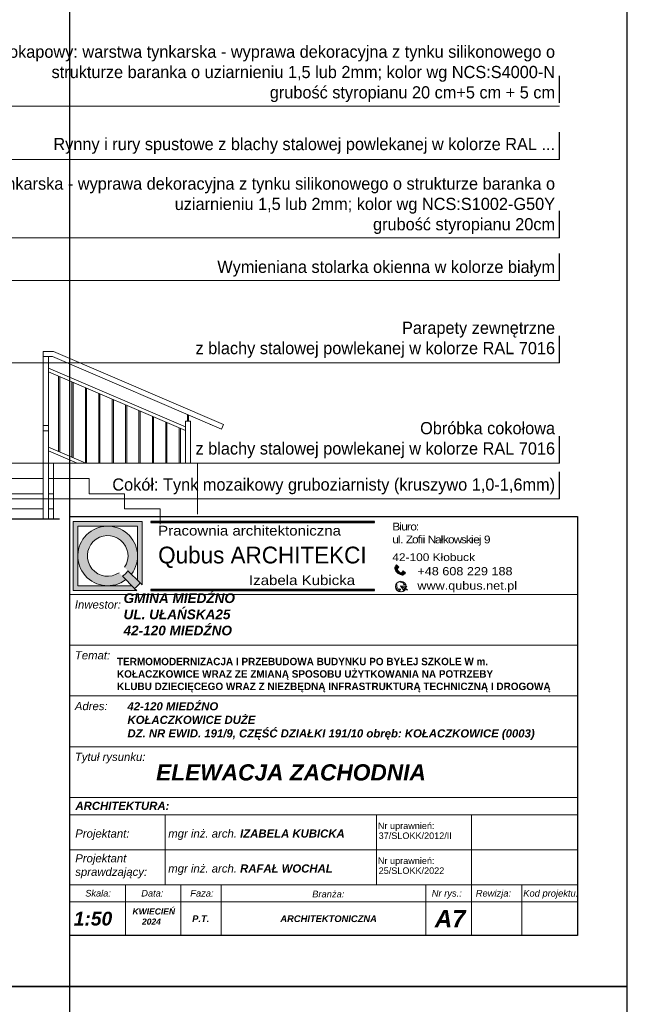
# Model space of a CAD drawing. Header units: millimetres. Extents: x -587 to 358276, y -26688 to 221215.
# Tile 47 of 256: x 5663 to 6262, y 7256 to 8225. Entities that reach past the tile are written whole.
import ezdxf
from ezdxf.enums import TextEntityAlignment as Align
from ezdxf.lldxf.tags import DXFTag

# ---------------------------------------------------------------- set-up
doc = ezdxf.new("R2010")
doc.units = ezdxf.units.MM
doc.header["$MEASUREMENT"] = 0
doc.linetypes.add('ArchiTECH.PC Solid Line Type', pattern=[0])
doc.layers.add('a3', color=3, linetype='Continuous', lineweight=30, plot=False)
for name, color, linetype, lineweight in [('A_l.widokowa', 250, 'Continuous', 18), ('l. przekrojowa', 1, 'Continuous', 30), ('l.przerywana', 104, 'ICAD_ISO03W100', 5), ('l.widokowa', 140, 'Continuous', 15), ('wymiarowanie', 176, 'Continuous', 9)]:
    doc.layers.add(name, color=color, linetype=linetype, lineweight=lineweight)
doc.styles.add('ArchiTECHStyle1', font='arial.ttf', dxfattribs={"height": 0.16})
doc.styles.add('Roman', font='SIMPLEX')
tags = doc.linetypes.add('ICAD_ISO03W100', pattern=[30, 12, -18]).pattern_tags.tags
tags[6:7] = [DXFTag(74, 4), DXFTag(75, 0), DXFTag(340, '0'), DXFTag(46, 1.0), DXFTag(50, 0.0), DXFTag(44, 0.0), DXFTag(45, 0.0)]
tags[4:5] = [DXFTag(74, 4), DXFTag(75, 0), DXFTag(340, '0'), DXFTag(46, 1.0), DXFTag(50, 0.0), DXFTag(44, 0.0), DXFTag(45, 0.0)]

msp = doc.modelspace()

# ---------------------------------------------------------------- hatches: boundary and pattern name
for points in [[(5792.51, 7731.43), (5792.51, 7730.4), (6012.82, 7730.4), (6012.82, 7731.43)], [(5792.51, 7664.4), (5792.51, 7663.37), (6012.82, 7663.37), (6012.82, 7664.4)]]:
    msp.add_hatch(color=256).paths.add_polyline_path(points)
at = {"layer": 'wymiarowanie'}
h = msp.add_hatch(color=7, dxfattribs=at)
h.paths.add_polyline_path([(5715.83, 7731.43), (5783.89, 7731.43), (5783.89, 7668.85), (5781.83, 7670.91), (5779.22, 7673.52), (5779.22, 7697.4), (5779.22, 7726.76), (5749.86, 7726.76), (5720.5, 7726.76), (5720.5, 7697.4), (5720.5, 7668.04), (5749.86, 7668.04), (5773.75, 7668.04), (5776.35, 7665.43), (5778.42, 7663.37), (5715.83, 7663.37)])
h.paths.add_polyline_path([(5720.5, 7697.4, -0.414214), (5749.86, 7726.76, -0.414214), (5779.22, 7697.4, -0.164764), (5773.18, 7679.56), (5769.84, 7682.9), (5766.48, 7686.25, 10.245542), (5761.01, 7680.78), (5764.36, 7677.43), (5767.7, 7674.09, -0.164764), (5749.86, 7668.04, -0.414214)])
h = msp.add_hatch(color=7, dxfattribs=at)
h.paths.add_polyline_path([(6036.56, 7682.07), (6035.53, 7683, -0.225702), (6035.26, 7684.55), (6032.81, 7686.76, 0.192399), (6033.35, 7683.1, 0.072563), (6035.31, 7680.69)])
h.paths.add_polyline_path([(6033.42, 7687.45), (6035.71, 7685.39), (6036.71, 7686.51), (6034.43, 7688.56)])
for color, points in [(1, [(5764.36, 7677.43, 0.078874), (5769.84, 7682.9), (5773.18, 7679.56), (5779.22, 7673.52), (5781.83, 7670.91, -0.046709), (5776.35, 7665.43), (5773.75, 7668.04), (5767.7, 7674.09)]), (7, [(6041.74, 7663.04, 0.011425), (6041.93, 7663.19), (6041.93, 7662.77)]), (7, [(6043.8, 7667.47), (6044.58, 7667.41), (6043.8, 7666.96, 0.012234), (6043.81, 7667.21, 0.012394)])]:
    msp.add_hatch(color=color, dxfattribs=at).paths.add_polyline_path(points)
h = msp.add_hatch(color=7, dxfattribs=at)
h.paths.add_polyline_path([(6036.56, 7682.07), (6037.58, 7681.14, 0.225702), (6039.16, 7681.04), (6041.61, 7678.83, -0.192399), (6037.91, 7678.99, -0.072563), (6035.31, 7680.69)])
h.paths.add_polyline_path([(6042.23, 7679.51), (6039.94, 7681.57), (6040.95, 7682.69), (6043.24, 7680.63)])
h = msp.add_hatch(color=7, dxfattribs=at)
h.paths.add_polyline_path([(6038.22, 7667.97), (6043.34, 7665.04, -0.017213), (6043.18, 7664.72), (6042.67, 7665.01, 0.008189), (6042.65, 7665.02, 0.53975), (6041.91, 7664.62), (6041.93, 7663.19, -0.011425), (6041.74, 7663.04)])
h.paths.add_polyline_path([(6038.22, 7667.97), (6043.8, 7667.47, -0.012394), (6043.81, 7667.21, -0.012234), (6043.8, 7666.96), (6042.97, 7666.48, 0.53975), (6043.01, 7665.64, 0.008189), (6043.03, 7665.64), (6043.48, 7665.38, -0.017324), (6043.34, 7665.04)])
h.paths.add_polyline_path([(6034.25, 7670.22, 0.420099), (6034.5, 7668.97, -0.536996), (6034.73, 7668.27, 0.201629), (6034.51, 7666.96, 0.107022), (6035.09, 7666.13, 0), (6035.09, 7666.13, -0.436557), (6035.09, 7665.7, 0.147081), (6034.58, 7665.27, 0.207035), (6034.52, 7664.63, -0.421728), (6034.31, 7664.13, -0.319958)])
h.paths.add_polyline_path([(6035.23, 7663.14, 0.496102), (6036.11, 7663.66, -0.192582), (6036.33, 7664.8, -0.36114), (6037.07, 7664.78, 0.367411), (6037.9, 7664.66, -1.020857), (6038.16, 7664.51, -0.11859), (6037.56, 7663.83, 0.324733), (6037.51, 7663.02, 0.305926), (6039.01, 7661.98, -0.195201)])
h.paths.add_polyline_path([(6037.02, 7672.24, -0.234986), (6041.63, 7671.47, 0.527816), (6040.99, 7670.62, 0.127269), (6040.19, 7670.95, -0.120709), (6038.36, 7671.61, 0.09778)])
h.paths.add_polyline_path([(6041.31, 7669.04, 0.337925), (6041.61, 7669.69, 0.273312), (6043.51, 7668.97, -0.023505), (6043.65, 7668.49, -0.126715)])
h.paths.add_polyline_path([(6043.34, 7665.04, 0.017324), (6043.48, 7665.38), (6045.15, 7664.42), (6044.98, 7664.1)])
h.paths.add_polyline_path([(6043.34, 7665.04), (6044.98, 7664.1), (6044.8, 7663.79), (6043.18, 7664.72, 0.017213)])

# ---------------------------------------------------------------- linework, layer by layer
at = {"color": 7}
for p, q in [((5781.83, 7670.91), (5783.89, 7668.85)), ((5776.35, 7665.43), (5778.42, 7663.37))]:
    msp.add_line(p, q, dxfattribs=at)
for points in [[(5792.51, 7731.43), (5792.51, 7730.4), (6012.82, 7730.4), (6012.82, 7731.43)], [(5792.51, 7664.4), (5792.51, 7663.37), (6012.82, 7663.37), (6012.82, 7664.4)]]:
    msp.add_lwpolyline(points, close=True)
at = {"layer": 'a3'}
for points in [[(3612.56, 8758.5), (3612.56, 7273.5), (5712.56, 7273.5), (5712.56, 8758.5), (3612.56, 8758.5)], [(4161.67, 8758.5), (4161.67, 7273.5), (6261.67, 7273.5), (6261.67, 8758.5), (4161.67, 8758.5)], [(3612.56, 7273.5), (3612.56, 5788.5), (5712.56, 5788.5), (5712.56, 7273.5), (3612.56, 7273.5)], [(4161.67, 7273.5), (4161.67, 5788.5), (6261.67, 5788.5), (6261.67, 7273.5), (4161.67, 7273.5)]]:
    msp.add_lwpolyline(points, dxfattribs=at)
at = {"layer": 'A_l.widokowa', "color": 7}
for p, q in [((5693.45, 7898.72), (5688.45, 7898.72)), ((5862.05, 7822.31), (5695.42, 7893.72)), ((5864.02, 7826.91), (5696.45, 7898.72)), ((5826.46, 7824.51), (5691.44, 7882.38)), ((5826.46, 7820.92), (5691.44, 7878.79)), ((5862.05, 7822.31), (5864.02, 7826.91)), ((5728.17, 7788.72), (5691.44, 7804.46)), ((5719.79, 7788.72), (5691.44, 7800.87)), ((5696.45, 7734.03), (5696.45, 7788.72))]:
    msp.add_line(p, q, dxfattribs=at)
at = {"layer": 'A_l.widokowa'}
for p, q in [((5701.45, 7800.17), (5701.45, 7874.5)), ((5702.65, 7799.66), (5702.65, 7873.98)), ((5714.65, 7794.51), (5714.65, 7868.84)), ((5715.85, 7794), (5715.85, 7868.32)), ((5727.85, 7788.86), (5727.85, 7863.18)), ((5729.05, 7788.34), (5729.05, 7862.67)), ((5741.05, 7788.72), (5741.05, 7857.52)), ((5742.25, 7788.72), (5742.25, 7857.01)), ((5754.25, 7788.72), (5754.25, 7851.87)), ((5755.45, 7788.72), (5755.45, 7851.35)), ((5767.45, 7788.72), (5767.45, 7846.21)), ((5768.65, 7788.72), (5768.65, 7845.7)), ((5780.65, 7788.72), (5780.65, 7840.55)), ((5781.85, 7788.72), (5781.85, 7840.04)), ((5793.85, 7788.72), (5793.85, 7834.9)), ((5795.05, 7788.72), (5795.05, 7834.38)), ((5807.05, 7788.72), (5807.05, 7829.24)), ((5808.25, 7788.72), (5808.25, 7828.72)), ((5820.25, 7788.71), (5820.25, 7823.58)), ((5821.45, 7788.71), (5821.45, 7823.07))]:
    msp.add_line(p, q, dxfattribs=at)
at = {"layer": 'A_l.widokowa', "color": 7}
for points in [[(5696.45, 7898.72), (5688.45, 7898.72)], [(5695.42, 7893.72), (5688.45, 7893.72)], [(5516.06, 7788.72), (5688.45, 7788.72)], [(5693.45, 7788.72), (5836.45, 7788.71)], [(5516.06, 7773.72), (5686.45, 7773.72)], [(5693.45, 7773.72), (5696.45, 7773.72)], [(5516.06, 7758.72), (5686.45, 7758.72)], [(5693.45, 7758.72), (5696.45, 7758.72)], [(5693.45, 7758.72), (5696.45, 7758.72)], [(5516.06, 7743.72), (5686.45, 7743.72)], [(5693.45, 7743.72), (5696.45, 7743.72)], [(5693.45, 7743.72), (5696.45, 7743.72)]]:
    msp.add_lwpolyline(points, dxfattribs=at)
at = {"layer": 'l. przekrojowa', "color": 7}
for p in [(3779.15, 7734.03), (5501.06, 7734.03)]:
    msp.add_line(p, (5702.33, 7734.03), dxfattribs=at)
at = {"layer": 'l.przerywana', "color": 7, "ltscale": 0.3}
for points in [[(5731.45, 7758.72), (5731.45, 7773.72), (5696.45, 7773.72)], [(5766.45, 7743.72), (5766.45, 7758.72), (5731.45, 7758.72)], [(5801.45, 7728.72), (5801.45, 7743.72), (5766.45, 7743.72)]]:
    msp.add_lwpolyline(points, dxfattribs=at)
at = {"layer": 'l.widokowa', "color": 7}
for p, q in [((5686.45, 7734.03), (5686.45, 7898.72)), ((5691.45, 7898.72), (5686.45, 7898.72)), ((5691.45, 7898.72), (5686.45, 7898.72)), ((5690.42, 7893.72), (5686.45, 7893.72)), ((5690.42, 7893.72), (5686.45, 7893.72)), ((5691.45, 7734.03), (5691.45, 7893.72)), ((5828.46, 7829.98), (5828.46, 7836.71)), ((5829.46, 7829.98), (5829.46, 7836.28)), ((5691.45, 7825.87), (5686.45, 7825.87)), ((5686.45, 7825.87), (5691.45, 7825.87)), ((5826.46, 7829.98), (5826.46, 7788.71)), ((5831.46, 7829.98), (5831.46, 7788.71)), ((5851.06, 7827.02), (5851.06, 7826.43)), ((5691.45, 7820.43), (5686.45, 7820.43)), ((5686.45, 7820.43), (5691.45, 7820.43))]:
    msp.add_line(p, q, dxfattribs=at)
at = {"layer": 'l.widokowa', "color": 7, "ltscale": 0.3}
for p, q in [((5696.45, 7773.72), (5691.45, 7773.72)), ((5691.45, 7773.72), (5696.45, 7773.72)), ((5696.45, 7758.72), (5691.45, 7758.72)), ((5691.45, 7758.72), (5696.45, 7758.72)), ((5696.45, 7743.72), (5691.45, 7743.72)), ((5691.45, 7743.72), (5696.45, 7743.72))]:
    msp.add_line(p, q, dxfattribs=at)
at = {"layer": 'l.widokowa', "color": 7}
msp.add_lwpolyline([(5833.46, 7788.72), (5838.46, 7788.72), (5838.46, 7738.42)], dxfattribs=at)
at = {"layer": 'wymiarowanie', "lineweight": 30}
for p, q in [((6194.74, 8143.59), (6194.74, 8170.29)), ((6194.74, 8087.91), (6194.74, 8114.6)), ((6194.74, 8010.51), (6194.74, 8037.21)), ((6194.74, 7968.53), (6194.74, 7995.22)), ((6194.74, 7887.53), (6194.74, 7914.22)), ((6194.74, 7788.72), (6194.74, 7815.42)), ((6194.74, 7753.51), (6194.74, 7780.2))]:
    msp.add_line(p, q, dxfattribs=at)
at = {"layer": 'wymiarowanie'}
for p, q in [((5351.94, 8140.41), (6194.74, 8140.41)), ((5512.15, 8087.91), (6194.74, 8087.91)), ((5400.45, 8010.51), (6194.74, 8010.51)), ((5074.82, 7968.53), (6194.74, 7968.53)), ((5084.82, 7887.53), (6194.74, 7887.53)), ((5831.46, 7829.98), (5826.46, 7829.98)), ((5451.23, 7788.72), (6194.74, 7788.72)), ((5465, 7753.51), (6194.74, 7753.51))]:
    msp.add_line(p, q, dxfattribs=at)
at = {"layer": 'wymiarowanie', "color": 0, "linetype": 'ArchiTECH.PC Solid Line Type', "lineweight": 9}
for p, q in [((5712.56, 7459.52), (5712.56, 7709.52)), ((5712.56, 7659.52), (6212.56, 7659.52)), ((5712.56, 7609.52), (6212.56, 7609.52)), ((5712.56, 7559.52), (6212.56, 7559.52)), ((5712.56, 7509.52), (6212.56, 7509.52)), ((5712.56, 7392.32), (5712.56, 7459.52)), ((5712.56, 7459.52), (6212.56, 7459.52)), ((5712.56, 7442.32), (6212.56, 7442.32)), ((5806.55, 7442.32), (5806.55, 7373.5)), ((6014.52, 7442.32), (6014.52, 7373.5)), ((6108.19, 7442.32), (6108.19, 7373.5)), ((5712.56, 7407.91), (6212.56, 7407.91)), ((5712.56, 7373.5), (6212.56, 7373.5)), ((5712.56, 7373.5), (6212.56, 7373.5)), ((5712.56, 7373.5), (6212.56, 7373.5)), ((5712.56, 7373.5), (6212.56, 7373.5)), ((5712.56, 7373.5), (6212.56, 7373.5)), ((5767.25, 7373.5), (5767.25, 7323.5)), ((5821.94, 7373.5), (5821.94, 7323.5)), ((5861.76, 7373.5), (5861.76, 7323.5)), ((6063.37, 7373.5), (6063.37, 7323.5)), ((6108.19, 7373.5), (6108.19, 7323.5)), ((6157.87, 7373.5), (6157.87, 7323.5)), ((5712.56, 7356.84), (6212.56, 7356.84))]:
    msp.add_line(p, q, dxfattribs=at)
at = {"layer": 'wymiarowanie', "color": 7}
for p, q in [((6034.43, 7688.56), (6033.42, 7687.45)), ((6034.43, 7688.56), (6036.71, 7686.51)), ((6032.81, 7686.76), (6035.26, 7684.55)), ((6033.42, 7687.45), (6035.71, 7685.39)), ((6035.53, 7683), (6039.93, 7679.03)), ((6035.71, 7685.39), (6036.71, 7686.51)), ((6041.61, 7678.83), (6039.16, 7681.04)), ((6039.94, 7681.57), (6040.95, 7682.69)), ((6042.23, 7679.51), (6039.94, 7681.57)), ((6043.24, 7680.63), (6040.95, 7682.69)), ((6043.24, 7680.63), (6042.23, 7679.51)), ((6044.58, 7667.41), (6038.22, 7667.97)), ((6038.22, 7667.97), (6044.98, 7664.1)), ((6041.93, 7662.77), (6038.22, 7667.97)), ((6041.91, 7664.62), (6041.93, 7662.77)), ((6042.65, 7665.02), (6044.8, 7663.79)), ((6042.97, 7666.48), (6044.58, 7667.41)), ((6043.01, 7665.64), (6045.15, 7664.42)), ((6044.98, 7664.1), (6044.8, 7663.79)), ((6044.98, 7664.1), (6045.15, 7664.42))]:
    msp.add_line(p, q, dxfattribs=at)
at = {"layer": 'wymiarowanie', "color": 1}
for p, q in [((5781.83, 7670.91), (5769.84, 7682.9)), ((5776.35, 7665.43), (5764.36, 7677.43))]:
    msp.add_line(p, q, dxfattribs=at)
at = {"layer": 'wymiarowanie', "color": 0, "lineweight": 30}
msp.add_lwpolyline([(5712.56, 7736.13), (6212.56, 7736.13), (6212.56, 7323.5), (5712.56, 7323.5)], close=True, dxfattribs=at)
at = {"layer": 'wymiarowanie', "color": 7}
for points in [[(5783.89, 7668.85), (5783.89, 7731.43), (5715.83, 7731.43), (5715.83, 7663.37), (5778.42, 7663.37)], [(5779.22, 7673.52), (5779.22, 7726.76), (5720.5, 7726.76), (5720.5, 7668.04), (5773.75, 7668.04)]]:
    msp.add_lwpolyline(points, dxfattribs=at)
at = {"layer": 'wymiarowanie', "color": 7, "lineweight": 13}
msp.add_circle((6038.55, 7667.21), 5.25, dxfattribs=at)
at = {"layer": 'wymiarowanie', "color": 7}
for centre, radius, start, end in [((5749.86, 7697.4), 29.36, 322.57509, 307.42491), ((5749.86, 7697.4), 20.02, 326.14921, 303.85079), ((6037.66, 7685.61), 4.98, 166.67958, 210.24197), ((6042.6, 7688.6), 10.76, 210.73037, 227.33158), ((6037.03, 7684.06), 1.84, 164.3158, 215.19037), ((6042.42, 7688.77), 10.76, 228.6417, 245.24291), ((6038.48, 7682.75), 1.84, 240.78291, 291.65748), ((6039.96, 7683.53), 4.98, 245.7313, 289.2937), ((5749.86, 7697.4), 41.52, 309.65143, 320.34857), ((6034.99, 7669.72), 0.895, 145.81653, 236.96537), ((6034.38, 7668.54), 0.443, 321.3211, 74.26354), ((6036.09, 7668.53), 3.82, 53.63525, 75.97372), ((6040.62, 7675.02), 4.1, 236.50654, 264.03785), ((6039.95, 7669.25), 1.72, 14.92604, 81.86713), ((6041.6, 7670.82), 0.649, 87.29907, 197.66327), ((6041.03, 7669.56), 0.589, 297.9169, 12.60242), ((6043.54, 7673.31), 4.82, 242.38997, 271.27687), ((6043.17, 7670.94), 2, 218.55426, 279.6995), ((6034.17, 7664.48), 0.379, 291.2453, 22.71136), ((6036.18, 7667.35), 1.71, 147.73007, 193.32869), ((6035.29, 7664.87), 0.809, 150.948, 197.73589), ((6036.72, 7667.88), 2.39, 202.61984, 227.05452), ((6035.55, 7664.63), 1.16, 113.52157, 146.9902), ((6034.89, 7665.91), 0.293, 313.10426, 47.44022), ((6035.48, 7663.73), 0.638, 247.55357, 353.09799), ((6037.65, 7663.95), 1.57, 147.18676, 190.78958), ((6036.69, 7664.35), 0.575, 48.68881, 128.11552), ((6037.56, 7665.21), 0.646, 221.07993, 301.77551), ((6038.09, 7663.39), 0.69, 140.11365, 212.07498), ((6039.03, 7663.61), 1.63, 201.19555, 269.23648), ((6036.45, 7665.41), 1.93, 305.31298, 332.36541), ((6038.03, 7664.59), 0.15, 330.54591, 152.91124), ((6042.41, 7664.58), 0.503, 59.2997, 174.60822), ((6043.27, 7666.08), 0.503, 125.86793, 241.17645)]:
    msp.add_arc(centre, radius, start, end, dxfattribs=at)
at = {"layer": 'wymiarowanie', "color": 1}
msp.add_arc((5749.86, 7697.4), 24.69, 305.9804, 324.0196, dxfattribs=at)

# ---------------------------------------------------------------- texts
at = {"attachment_point": 1}
for s, insert, char_height, width in [('{\\fCentury Gothic|b0|i0|c238|p34;\\W1.15;Pracownia architektoniczna}', (5799.54, 7727.14), 9.6206, 217.3406), ('{\\fCentury Gothic|b0|i0|c238|p34;\\W1.15;\\T0.8;Biuro:\\Pul. Zofii Nałkowskiej 9}', (6030.22, 7730.14), 7.6196, 296.6769), ('{\\fCentury Gothic|b0|i0|c238|p34;\\W1.15;42-100 Kłobuck}', (6030.22, 7699.97), 7.6196, 296.6769), ('{\\fCentury Gothic|b0|i0|c238|p34;\\W1.15;Izabela Kubicka}', (5889.07, 7678.34), 9.6206, 217.3406), ('{\\fCentury Gothic|b0|i0|c238|p34;\\W1.15;+48 608 229 188}', (6054.89, 7686.42), 8.0883, 314.9282), ('{\\fCentury Gothic|b0|i0|c238|p34;\\W1.15;www.qubus.net.pl}', (6054.89, 7672.24), 8.0883, 314.9282)]:
    msp.add_mtext(s, dxfattribs=dict(at, insert=insert, char_height=char_height, width=width))
at = {"insert": (5754.3, 7597.11), "char_height": 7.33333, "width": 491.9512, "attachment_point": 1, "style": 'Roman'}
msp.add_mtext('\\pxi0,l0.642783,sm1,ql,t9.628161;{\\fCentury Gothic|b1|i0|c238|p34;TERMOMODERNIZACJA I PRZEBUDOWA BUDYNKU PO BYŁEJ SZKOLE W m. \\PKOŁACZKOWICE WRAZ ZE ZMIANĄ SPOSOBU UŻYTKOWANIA NA POTRZEBY \\PKLUBU DZIECIĘCEGO WRAZ Z NIEZBĘDNĄ INFRASTRUKTURĄ TECHNICZNĄ I DROGOWĄ}', dxfattribs=at)
at = {"layer": 'wymiarowanie', "color": 0, "style": 'ArchiTECHStyle1'}
for s, p in [('Nr uprawnień:', (6016.07, 7426.55)), ('37/SLOKK/2012/II', (6016.76, 7416.79)), ('Nr uprawnień:', (6016.07, 7392.15)), ('25/SLOKK/2022', (6016.76, 7382.39))]:
    msp.add_text(s, height=6.4, dxfattribs=at).set_placement(p, align=Align.BOTTOM_LEFT)
at = {"layer": 'wymiarowanie', "char_height": 12, "width": 621.5287, "attachment_point": 1}
for s, insert in [('\\pxqr;{\\fCentury Gothic|b0|i0|c238|p34;Gzyms okapowy: warstwa tynkarska - wyprawa dekoracyjna z tynku silikonowego o strukturze baranka o uziarnieniu 1,5 lub 2mm; kolor wg NCS:S4000-N\\Pgrubość styropianu 20 cm+5 cm + 5 cm\\P }', (5568.96, 8199.93)), ('\\pxqr;{\\fCentury Gothic|b0|i0|c238|p34;Rynny i rury spustowe z blachy stalowej powlekanej w kolorze RAL ...}', (5568.96, 8108.96)), ('\\pxqr;{\\fCentury Gothic|b0|i0|c238|p34;Warstwa tynkarska - wyprawa dekoracyjna z tynku silikonowego o strukturze baranka o uziarnieniu 1,5 lub 2mm; kolor wg NCS:S1002-G50Y\\Pgrubość styropianu 20cm\\P }', (5568.96, 8070.04)), ('\\pxqr;{\\fCentury Gothic|b0|i0|c238|p34;Wymieniana stolarka okienna w kolorze białym}', (5568.96, 7988.12)), ('\\pxqr;{\\fCentury Gothic|b0|i0|c238|p34;Parapety zewnętrzne\\P z blachy stalowej powlekanej w kolorze RAL 7016}', (5568.96, 7928.08)), ('\\pxqr;{\\fCentury Gothic|b0|i0|c238|p34;Obróbka cokołowa\\P z blachy stalowej powlekanej w kolorze RAL 7016}', (5568.96, 7829.27)), ('\\pxqr;{\\fCentury Gothic|b0|i0|c238|p34;Cokół: Tynk mozaikowy gruboziarnisty (kruszywo 1,0-1,6mm)\\P }', (5568.96, 7773.73))]:
    msp.add_mtext(s, dxfattribs=dict(at, insert=insert))
at = {"layer": 'wymiarowanie', "color": 7, "insert": (5799.57, 7706.56), "char_height": 16.5424, "width": 250.7895, "attachment_point": 1}
msp.add_mtext('{\\fCentury Gothic|b0|i0|c238|p34;Qubus ARCHITEKCI}', dxfattribs=at)
at = {"layer": 'wymiarowanie', "color": 1, "ltscale": 0.45, "attachment_point": 1}
for s, insert, char_height, width in [('{\\fArial|b1|i1|c238|p34;\\C7;GMINA MIEDŹNO\\PUL. UŁAŃSKA25\\P42-120 MIEDŹNO}', (5765.51, 7660.58), 9.551, 542.8998), ('{\\fArial|b1|i1|c238|p34;\\C7;42-120 MIEDŹNO\\PKOŁACZKOWICE DUŻE\\P\\A1;DZ. NR EWID. 191/9, CZĘŚĆ DZIAŁKI 191/10\\A1; obręb: KOŁACZKOWICE (0003)}', (5769.32, 7553.34), 8, 433.6091)]:
    msp.add_mtext(s, dxfattribs=dict(at, insert=insert, char_height=char_height, width=width))
at = {"layer": 'wymiarowanie', "color": 0, "ltscale": 0.45, "attachment_point": 1}
for s, insert, char_height, width in [('{\\fArial CE|b0|i1|c238|p34;Inwestor:}', (5717.52, 7653.55), 7.9972, 507.9365), ('{\\fArial CE|b0|i1|c238|p34;Temat:}', (5717.52, 7603.55), 7.9972, 507.9365), ('{\\fArial CE|b0|i1|c238|p34;Adres:}', (5717.52, 7553.55), 7.9972, 507.9365), ('{\\fArial CE|b0|i1|c238|p34;Tytuł rysunku:}', (5717.52, 7503.55), 7.9972, 507.9365), ('{\\fArial|b1|i1|c238|p34;ELEWACJA ZACHODNIA}', (5797.56, 7492.29), 16, 507.9365), ('{\\fArial|b1|i1|c238|p34;ARCHITEKTURA:}', (5718.14, 7455.38), 7.9972, 507.9365), ('{\\fArial CE|b0|i1|c238|p34;Projektant:}', (5717.91, 7428.07), 7.9972, 507.9365), ('{\\fArial CE|b0|i1|c238|p34;mgr inż. arch. \\fArial CE|b1|i1|c238|p34;IZABELA KUBICKA}', (5809.51, 7428.07), 7.9972, 507.9365), ('{\\fArial CE|b0|i1|c238|p34;Projektant\\Psprawdzający:}', (5717.91, 7403.68), 7.9972, 507.9365), ('{\\fArial CE|b0|i1|c238|p34;mgr inż. arch. \\fArial CE|b1|i1|c238|p34;RAFAŁ WOCHAL}', (5809.51, 7393.66), 7.9972, 507.9365), ('{\\fArial CE|b0|i1|c238|p34;Skala:}', (5727.78, 7368.56), 6.5, 507.9365), ('{\\fArial CE|b0|i1|c238|p34;Data:}', (5782.95, 7368.56), 6.5, 507.9365), ('{\\fArial CE|b0|i1|c238|p34;Faza:}', (5831.17, 7368.56), 6.5862, 507.9365), ('{\\fArial CE|b0|i1|c238|p34;Branża:}', (5951.29, 7367.75), 6.5862, 507.9365), ('{\\fArial CE|b0|i1|c238|p34;Nr rys.:}', (6069.04, 7368.56), 6.5862, 507.9365), ('{\\fArial CE|b0|i1|c238|p34;Rewizja:}', (6112.41, 7368.56), 6.5862, 507.9365), ('{\\fArial CE|b0|i1|c238|p34;Kod projektu:}', (6159.19, 7368.56), 6.5862, 507.9365), ('\\pxt16.667;{\\fArial|b1|i1|c238|p34;     KWIECIEŃ\\P         2024}', (5762.66, 7350.34), 6, 507.9365), ('{\\fArial|b1|i1|c238|p34;1:50}', (5716.46, 7347.05), 13.545, 406.3492), ('{\\fArial CE|b1|i1|c238|p34;P.T.}', (5833.1, 7343.47), 6.5862, 507.9365), ('{\\fArial CE|b1|i1|c238|p34;ARCHITEKTONICZNA}', (5919.93, 7343.47), 6.5862, 507.9365), ('{\\fArial|b1|i1|c238|p34;A7}', (6072.11, 7348.7), 16.9312, 507.9365)]:
    msp.add_mtext(s, dxfattribs=dict(at, insert=insert, char_height=char_height, width=width))

doc.saveas('drawing.dxf')
